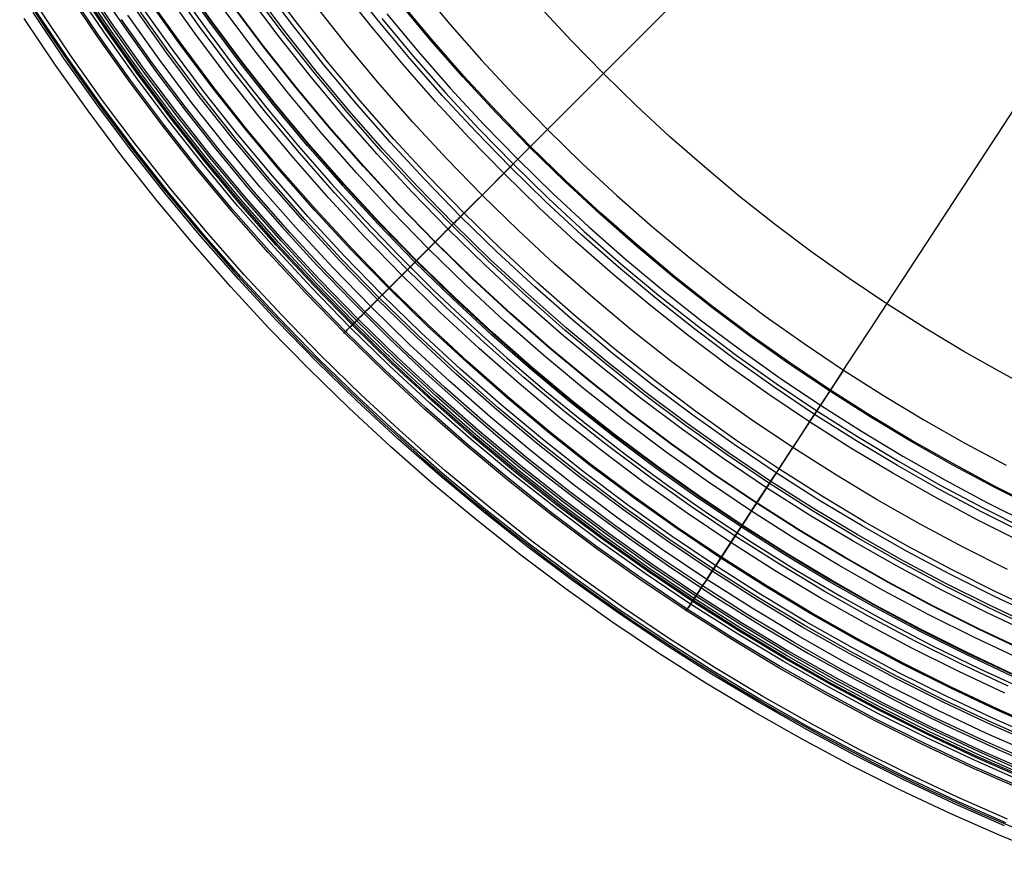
# Model space of a CAD drawing. Header units: millimetres. Extents: x -14 to 488, y -50 to 50.
# Tile 1 of 256: x 64 to 86, y -47 to -27. Entities that reach past the tile are written whole.
import ezdxf

# ---------------------------------------------------------------- set-up
doc = ezdxf.new("R2010")
doc.units = ezdxf.units.MM
doc.header["$MEASUREMENT"] = 0
doc.layers.add('Default', color=7, linetype='Continuous')

msp = doc.modelspace()

# ---------------------------------------------------------------- linework, layer by layer
at = {"layer": 'Default'}
for points in [[(86.893, -44.657), (85.782, -44.168), (84.679, -43.65), (83.585, -43.101), (82.5, -42.523), (81.427, -41.915), (80.366, -41.278), (79.319, -40.613), (78.286, -39.918), (77.269, -39.196), (76.269, -38.447), (75.287, -37.67), (74.324, -36.868), (73.382, -36.04), (72.46, -35.187), (71.56, -34.31), (70.684, -33.411), (69.831, -32.489), (69.003, -31.546), (68.2, -30.583), (67.424, -29.601), (66.674, -28.601), (65.952, -27.584), (65.258, -26.552)], [(86.911, -44.614), (85.801, -44.126), (84.699, -43.608), (83.606, -43.061), (82.522, -42.483), (81.45, -41.876), (80.39, -41.239), (79.344, -40.574), (78.312, -39.881), (77.296, -39.159), (76.297, -38.41), (75.316, -37.635), (74.354, -36.833), (73.412, -36.005), (72.492, -35.154), (71.593, -34.278), (70.717, -33.379), (69.865, -32.458), (69.038, -31.516), (68.236, -30.554), (67.46, -29.573), (66.711, -28.574), (65.99, -27.558), (65.296, -26.527)], [(86.564, -42.448), (85.504, -41.95), (84.453, -41.423), (83.41, -40.867), (82.379, -40.283), (81.359, -39.671), (80.353, -39.031), (79.36, -38.364), (78.383, -37.67), (77.422, -36.949), (76.478, -36.203), (75.553, -35.432), (74.647, -34.636), (73.761, -33.817), (72.896, -32.974), (72.054, -32.11), (71.234, -31.224), (70.439, -30.318), (69.667, -29.392), (68.921, -28.449), (68.201, -27.488), (67.507, -26.51)], [(86.579, -42.415), (85.52, -41.917), (84.469, -41.391), (83.428, -40.835), (82.397, -40.252), (81.378, -39.64), (80.373, -39.001), (79.381, -38.334), (78.404, -37.641), (77.444, -36.921), (76.501, -36.175), (75.576, -35.404), (74.671, -34.609), (73.786, -33.79), (72.922, -32.949), (72.08, -32.085), (71.261, -31.2), (70.466, -30.294), (69.695, -29.37), (68.95, -28.427), (68.23, -27.466), (67.536, -26.49)], [(86.585, -42.402), (85.526, -41.904), (84.476, -41.378), (83.435, -40.823), (82.405, -40.239), (81.386, -39.628), (80.381, -38.989), (79.389, -38.322), (78.413, -37.629), (77.453, -36.909), (76.51, -36.164), (75.586, -35.393), (74.681, -34.598), (73.796, -33.78), (72.932, -32.938), (72.091, -32.075), (71.272, -31.19), (70.477, -30.285), (69.707, -29.36), (68.961, -28.418), (68.242, -27.458), (67.548, -26.481)], [(87.221, -41.005), (86.197, -40.524), (85.181, -40.015), (84.174, -39.478), (83.178, -38.914), (82.193, -38.323), (81.22, -37.704), (80.261, -37.06), (79.317, -36.389), (78.389, -35.693), (77.477, -34.973), (76.583, -34.228), (75.708, -33.459), (74.852, -32.667), (74.017, -31.853), (73.203, -31.018), (72.412, -30.162), (71.643, -29.287), (70.898, -28.393), (70.177, -27.482), (69.481, -26.553)], [(86.848, -39.182), (85.866, -38.69), (84.892, -38.171), (83.929, -37.626), (82.977, -37.054), (82.036, -36.456), (81.109, -35.833), (80.196, -35.185), (79.299, -34.512), (78.417, -33.815), (77.553, -33.094), (76.707, -32.351), (75.879, -31.586), (75.072, -30.799), (74.285, -29.991), (73.52, -29.164), (72.776, -28.318), (72.056, -27.453), (71.359, -26.572)], [(63.854, -26.72), (64.476, -27.674), (65.12, -28.613), (65.785, -29.538), (66.471, -30.447), (67.177, -31.34), (67.949, -32.269), (68.742, -33.179), (69.558, -34.069), (70.394, -34.94), (71.252, -35.79), (72.13, -36.618), (73.027, -37.426), (73.944, -38.211), (74.912, -38.999), (75.899, -39.763), (76.905, -40.501), (77.928, -41.214), (78.987, -41.912), (80.062, -42.583), (81.154, -43.226), (82.263, -43.841), (83.398, -44.434), (84.549, -44.997), (85.714, -45.531), (86.892, -46.034)], [(86.738, -45.021), (85.618, -44.529), (84.506, -44.006), (83.403, -43.453), (82.31, -42.87), (81.228, -42.257), (80.158, -41.615), (79.102, -40.944), (78.061, -40.244), (77.036, -39.516), (76.028, -38.76), (75.038, -37.978), (74.067, -37.168), (73.117, -36.334), (72.187, -35.474), (71.28, -34.59), (70.397, -33.683), (69.537, -32.754), (68.702, -31.804), (67.893, -30.833), (67.11, -29.843), (66.355, -28.835), (65.626, -27.809), (64.927, -26.768)], [(86.754, -44.984), (85.635, -44.492), (84.524, -43.97), (83.421, -43.417), (82.329, -42.835), (81.248, -42.223), (80.179, -41.581), (79.124, -40.911), (78.084, -40.211), (77.059, -39.484), (76.052, -38.729), (75.063, -37.946), (74.093, -37.138), (73.143, -36.304), (72.215, -35.445), (71.309, -34.562), (70.426, -33.656), (69.567, -32.727), (68.733, -31.778), (67.924, -30.808), (67.142, -29.818), (66.387, -28.811), (65.659, -27.787), (64.96, -26.746)], [(86.808, -44.855), (85.693, -44.365), (84.585, -43.844), (83.486, -43.293), (82.396, -42.712), (81.319, -42.102), (80.253, -41.462), (79.201, -40.793), (78.164, -40.096), (77.142, -39.37), (76.138, -38.617), (75.151, -37.838), (74.184, -37.031), (73.237, -36.2), (72.311, -35.343), (71.408, -34.463), (70.527, -33.559), (69.671, -32.633), (68.839, -31.686), (68.033, -30.719), (67.253, -29.733), (66.5, -28.728), (65.775, -27.707), (65.077, -26.67)], [(86.836, -44.79), (85.722, -44.3), (84.616, -43.78), (83.518, -43.23), (82.431, -42.65), (81.354, -42.04), (80.29, -41.402), (79.24, -40.734), (78.204, -40.037), (77.184, -39.313), (76.181, -38.561), (75.196, -37.783), (74.23, -36.978), (73.285, -36.147), (72.36, -35.292), (71.458, -34.413), (70.579, -33.51), (69.724, -32.586), (68.893, -31.64), (68.088, -30.675), (67.309, -29.69), (66.557, -28.687), (65.833, -27.667), (65.137, -26.631)], [(86.849, -44.76), (85.735, -44.271), (84.63, -43.751), (83.533, -43.201), (82.446, -42.622), (81.37, -42.013), (80.307, -41.374), (79.257, -40.707), (78.222, -40.011), (77.203, -39.287), (76.201, -38.536), (75.216, -37.758), (74.251, -36.953), (73.306, -36.123), (72.382, -35.268), (71.481, -34.39), (70.602, -33.488), (69.747, -32.564), (68.917, -31.619), (68.113, -30.654), (67.335, -29.67), (66.583, -28.668), (65.859, -27.648), (65.164, -26.613)], [(86.867, -44.718), (85.755, -44.229), (84.65, -43.709), (83.554, -43.16), (82.468, -42.581), (81.394, -41.973), (80.331, -41.335), (79.283, -40.668), (78.248, -39.973), (77.23, -39.25), (76.229, -38.499), (75.245, -37.722), (74.281, -36.918), (73.337, -36.089), (72.414, -35.235), (71.513, -34.357), (70.636, -33.456), (69.782, -32.533), (68.953, -31.589), (68.149, -30.625), (67.371, -29.642), (66.621, -28.64), (65.898, -27.622), (65.202, -26.588)], [(86.389, -42.834), (85.319, -42.332), (84.258, -41.8), (83.206, -41.239), (82.165, -40.65), (81.136, -40.032), (80.121, -39.386), (79.119, -38.713), (78.133, -38.013), (77.163, -37.286), (76.211, -36.533), (75.277, -35.754), (74.363, -34.951), (73.469, -34.124), (72.597, -33.274), (71.746, -32.402), (70.919, -31.508), (70.116, -30.594), (69.338, -29.66), (68.585, -28.707), (67.858, -27.738), (67.158, -26.751)], [(86.389, -42.834), (85.319, -42.332), (84.258, -41.8), (83.206, -41.239), (82.165, -40.65), (81.136, -40.032), (80.121, -39.386), (79.119, -38.713), (78.133, -38.013), (77.163, -37.286), (76.211, -36.533), (75.277, -35.754), (74.363, -34.951), (73.469, -34.124), (72.597, -33.274), (71.746, -32.402), (70.919, -31.508), (70.116, -30.594), (69.338, -29.66), (68.585, -28.707), (67.858, -27.738), (67.158, -26.751)], [(86.462, -42.673), (85.396, -42.172), (84.339, -41.642), (83.292, -41.083), (82.255, -40.496), (81.23, -39.881), (80.218, -39.238), (79.22, -38.567), (78.238, -37.869), (77.271, -37.145), (76.323, -36.395), (75.392, -35.619), (74.482, -34.819), (73.591, -33.996), (72.722, -33.149), (71.875, -32.28), (71.051, -31.389), (70.251, -30.478), (69.476, -29.548), (68.726, -28.599), (68.001, -27.633), (67.304, -26.651)], [(87.057, -41.366), (86.024, -40.88), (84.999, -40.366), (83.983, -39.825), (82.978, -39.256), (81.985, -38.659), (81.004, -38.036), (80.036, -37.385), (79.084, -36.709), (78.148, -36.007), (77.228, -35.28), (76.326, -34.528), (75.443, -33.753), (74.58, -32.954), (73.737, -32.133), (72.916, -31.291), (72.118, -30.427), (71.342, -29.545), (70.591, -28.643), (69.864, -27.723), (69.161, -26.786)], [(87.08, -41.314), (86.049, -40.829), (85.025, -40.316), (84.011, -39.775), (83.007, -39.207), (82.014, -38.611), (81.035, -37.988), (80.069, -37.339), (79.118, -36.663), (78.182, -35.962), (77.264, -35.236), (76.363, -34.485), (75.481, -33.711), (74.619, -32.913), (73.778, -32.093), (72.958, -31.251), (72.16, -30.389), (71.386, -29.508), (70.635, -28.607), (69.909, -27.688), (69.207, -26.753)], [(87.176, -41.104), (86.149, -40.622), (85.131, -40.111), (84.121, -39.573), (83.123, -39.008), (82.135, -38.415), (81.161, -37.795), (80.2, -37.149), (79.253, -36.477), (78.323, -35.78), (77.409, -35.057), (76.513, -34.31), (75.635, -33.54), (74.778, -32.746), (73.94, -31.93), (73.125, -31.093), (72.331, -30.235), (71.56, -29.358), (70.813, -28.462), (70.091, -27.548), (69.393, -26.617)], [(86.758, -39.368), (85.771, -38.873), (84.793, -38.352), (83.825, -37.804), (82.868, -37.229), (81.923, -36.629), (80.992, -36.003), (80.075, -35.351), (79.173, -34.675), (78.287, -33.975), (77.419, -33.251), (76.569, -32.504), (75.737, -31.735), (74.926, -30.945), (74.135, -30.133), (73.366, -29.302), (72.62, -28.452), (71.896, -27.583), (71.195, -26.698)], [(72.994, -26.692), (73.694, -27.532), (74.417, -28.355), (75.161, -29.159), (75.926, -29.945), (76.711, -30.71), (77.516, -31.454), (78.338, -32.177), (79.179, -32.877), (80.036, -33.555), (80.909, -34.209), (81.796, -34.839), (82.697, -35.445), (83.611, -36.026), (84.537, -36.582), (85.474, -37.112), (86.42, -37.617)], [(65.723, -26.84), (66.347, -27.751), (66.992, -28.648), (67.658, -29.53), (68.343, -30.396), (69.091, -31.297), (69.861, -32.179), (70.651, -33.043), (71.463, -33.887), (72.295, -34.711), (73.146, -35.515), (74.017, -36.298), (74.906, -37.06), (75.844, -37.824), (76.802, -38.565), (77.777, -39.281), (78.77, -39.973), (79.796, -40.649), (80.84, -41.3), (81.899, -41.924), (82.974, -42.52), (84.075, -43.095), (85.191, -43.642), (86.321, -44.159), (87.463, -44.648)], [(65.723, -26.84), (66.347, -27.751), (66.992, -28.648), (67.658, -29.53), (68.343, -30.396), (69.091, -31.297), (69.861, -32.179), (70.651, -33.043), (71.463, -33.887), (72.295, -34.711), (73.146, -35.515), (74.017, -36.298), (74.906, -37.06), (75.844, -37.824), (76.802, -38.565), (77.777, -39.281), (78.77, -39.973), (79.796, -40.649), (80.84, -41.3), (81.899, -41.924), (82.974, -42.52), (84.075, -43.095), (85.191, -43.642), (86.321, -44.159), (87.463, -44.648)], [(87.3, -43.699), (86.213, -43.221), (85.134, -42.713), (84.063, -42.177), (83.002, -41.611), (81.951, -41.016), (80.913, -40.393), (79.888, -39.742), (78.878, -39.062), (77.883, -38.355), (76.904, -37.622), (75.943, -36.862), (75.001, -36.077), (74.078, -35.266), (73.177, -34.432), (72.296, -33.574), (71.439, -32.694), (70.604, -31.792), (69.794, -30.87), (69.008, -29.927), (68.249, -28.966), (67.515, -27.988), (66.808, -26.993)], [(87.31, -43.674), (86.224, -43.196), (85.145, -42.689), (84.075, -42.153), (83.015, -41.587), (81.965, -40.993), (80.928, -40.37), (79.903, -39.719), (78.893, -39.04), (77.899, -38.334), (76.921, -37.601), (75.96, -36.841), (75.019, -36.056), (74.097, -35.246), (73.195, -34.412), (72.315, -33.555), (71.458, -32.675), (70.624, -31.774), (69.814, -30.852), (69.029, -29.91), (68.27, -28.95), (67.537, -27.972), (66.831, -26.977)], [(67.575, -26.889), (68.2, -27.758), (68.844, -28.613), (69.509, -29.452), (70.233, -30.325), (70.979, -31.18), (71.745, -32.017), (72.532, -32.835), (73.338, -33.633), (74.162, -34.412), (75.006, -35.171), (75.868, -35.909), (76.777, -36.65), (77.705, -37.367), (78.65, -38.061), (79.612, -38.731), (80.606, -39.387), (81.617, -40.017), (82.643, -40.622), (83.685, -41.2), (84.752, -41.757), (85.834, -42.286), (86.928, -42.788)], [(87.007, -41.475), (85.971, -40.988), (84.944, -40.473), (83.926, -39.93), (82.918, -39.359), (81.922, -38.761), (80.938, -38.136), (79.968, -37.484), (79.013, -36.806), (78.074, -36.102), (77.152, -35.373), (76.248, -34.619), (75.363, -33.842), (74.497, -33.041), (73.653, -32.218), (72.83, -31.373), (72.029, -30.508), (71.251, -29.622), (70.498, -28.718), (69.768, -27.796), (69.065, -26.857)], [(86.41, -45.793), (85.271, -45.292), (84.14, -44.76), (83.018, -44.197), (81.906, -43.605), (80.805, -42.981), (79.718, -42.328), (78.644, -41.646), (77.585, -40.934), (76.542, -40.193), (75.516, -39.424), (74.509, -38.628), (73.522, -37.805), (72.555, -36.956), (71.61, -36.082), (70.688, -35.183), (69.789, -34.26), (68.914, -33.315), (68.065, -32.349), (67.242, -31.361), (66.446, -30.354), (65.677, -29.329), (64.937, -28.286), (64.225, -27.227)], [(86.445, -45.71), (85.308, -45.21), (84.179, -44.679), (83.059, -44.118), (81.949, -43.526), (80.85, -42.904), (79.765, -42.252), (78.692, -41.571), (77.635, -40.86), (76.595, -40.121), (75.571, -39.354), (74.566, -38.559), (73.58, -37.737), (72.615, -36.89), (71.672, -36.017), (70.751, -35.12), (69.854, -34.199), (68.981, -33.255), (68.133, -32.29), (67.312, -31.305), (66.517, -30.3), (65.75, -29.276), (65.01, -28.235), (64.3, -27.178)], [(87.159, -44.031), (86.063, -43.55), (84.976, -43.038), (83.897, -42.498), (82.828, -41.928), (81.769, -41.328), (80.723, -40.7), (79.691, -40.044), (78.672, -39.359), (77.67, -38.647), (76.684, -37.908), (75.716, -37.143), (74.766, -36.351), (73.837, -35.535), (72.928, -34.694), (72.041, -33.83), (71.177, -32.943), (70.336, -32.034), (69.519, -31.104), (68.728, -30.155), (67.962, -29.187), (67.223, -28.201), (66.511, -27.198)], [(87.18, -43.98), (86.087, -43.499), (85, -42.988), (83.922, -42.448), (82.855, -41.879), (81.798, -41.28), (80.753, -40.653), (79.721, -39.997), (78.704, -39.313), (77.703, -38.602), (76.718, -37.864), (75.751, -37.099), (74.802, -36.309), (73.874, -35.493), (72.966, -34.654), (72.08, -33.79), (71.217, -32.904), (70.377, -31.997), (69.562, -31.068), (68.771, -30.12), (68.007, -29.153), (67.268, -28.168), (66.557, -27.166)], [(87.218, -43.892), (86.126, -43.412), (85.042, -42.902), (83.966, -42.363), (82.901, -41.795), (81.846, -41.198), (80.803, -40.572), (79.774, -39.917), (78.759, -39.235), (77.759, -38.525), (76.776, -37.788), (75.811, -37.025), (74.865, -36.236), (73.938, -35.422), (73.032, -34.584), (72.148, -33.723), (71.286, -32.839), (70.448, -31.933), (69.634, -31.006), (68.845, -30.06), (68.082, -29.094), (67.346, -28.112), (66.636, -27.112)], [(86.743, -42.055), (85.693, -41.561), (84.651, -41.039), (83.619, -40.488), (82.597, -39.91), (81.587, -39.303), (80.59, -38.669), (79.606, -38.008), (78.638, -37.321), (77.686, -36.607), (76.751, -35.867), (75.834, -35.103), (74.936, -34.315), (74.059, -33.503), (73.202, -32.668), (72.368, -31.812), (71.556, -30.934), (70.767, -30.037), (70.003, -29.12), (69.264, -28.185), (68.55, -27.233)], [(86.832, -41.86), (85.787, -41.368), (84.75, -40.848), (83.722, -40.3), (82.705, -39.724), (81.699, -39.121), (80.707, -38.49), (79.728, -37.832), (78.764, -37.147), (77.817, -36.437), (76.886, -35.701), (75.973, -34.94), (75.08, -34.156), (74.206, -33.348), (73.354, -32.517), (72.523, -31.664), (71.715, -30.791), (70.93, -29.897), (70.169, -28.985), (69.434, -28.054), (68.723, -27.106)], [(86.836, -41.85), (85.791, -41.359), (84.754, -40.839), (83.727, -40.291), (82.71, -39.716), (81.705, -39.112), (80.712, -38.481), (79.734, -37.823), (78.77, -37.139), (77.823, -36.429), (76.892, -35.693), (75.98, -34.933), (75.087, -34.148), (74.213, -33.34), (73.361, -32.51), (72.53, -31.657), (71.722, -30.784), (70.938, -29.891), (70.177, -28.978), (69.442, -28.048), (68.731, -27.1)], [(86.451, -40), (85.448, -39.498), (84.454, -38.968), (83.471, -38.411), (82.499, -37.827), (81.539, -37.217), (80.592, -36.581), (79.661, -35.919), (78.744, -35.232), (77.844, -34.521), (76.962, -33.785), (76.098, -33.026), (75.253, -32.245), (74.429, -31.442), (73.626, -30.617), (72.844, -29.773), (72.085, -28.909), (71.35, -28.026), (70.638, -27.126)], [(87.124, -38.614), (86.156, -38.129), (85.197, -37.617), (84.247, -37.08), (83.309, -36.516), (82.382, -35.927), (81.469, -35.313), (80.569, -34.674), (79.684, -34.011), (78.816, -33.324), (77.964, -32.614), (77.13, -31.882), (76.315, -31.127), (75.519, -30.352), (74.743, -29.556), (73.989, -28.741), (73.256, -27.907), (72.546, -27.055)], [(87.137, -38.587), (86.17, -38.102), (85.211, -37.591), (84.262, -37.054), (83.324, -36.491), (82.399, -35.902), (81.486, -35.288), (80.587, -34.65), (79.703, -33.987), (78.835, -33.301), (77.983, -32.591), (77.15, -31.859), (76.335, -31.106), (75.54, -30.331), (74.765, -29.535), (74.011, -28.721), (73.279, -27.887), (72.57, -27.036)], [(87.252, -36.008), (86.346, -35.525), (85.45, -35.017), (84.564, -34.485), (83.689, -33.929), (82.826, -33.349), (81.976, -32.746), (81.141, -32.119), (80.32, -31.471), (79.516, -30.8), (78.728, -30.108), (77.958, -29.396), (77.207, -28.664), (76.475, -27.912), (75.762, -27.142)], [(87.252, -36.008), (86.346, -35.525), (85.45, -35.017), (84.564, -34.485), (83.689, -33.929), (82.826, -33.349), (81.976, -32.746), (81.141, -32.119), (80.32, -31.471), (79.516, -30.8), (78.728, -30.108), (77.958, -29.396), (77.207, -28.664), (76.475, -27.912), (75.762, -27.142)], [(87.437, -46.561), (86.284, -46.088), (85.138, -45.584), (84, -45.049), (82.87, -44.483), (81.751, -43.886), (80.644, -43.259), (79.549, -42.602), (78.468, -41.915), (77.402, -41.198), (76.352, -40.453), (75.32, -39.679), (74.307, -38.878), (73.313, -38.049), (72.34, -37.195), (71.389, -36.315), (70.46, -35.41), (69.556, -34.482), (68.676, -33.53), (67.821, -32.557), (66.993, -31.564), (66.191, -30.55), (65.418, -29.518), (64.672, -28.469), (63.956, -27.403)], [(86.38, -45.864), (85.239, -45.362), (84.106, -44.829), (82.982, -44.266), (81.869, -43.672), (80.767, -43.048), (79.677, -42.394), (78.601, -41.71), (77.541, -40.997), (76.496, -40.256), (75.469, -39.486), (74.461, -38.688), (73.472, -37.864), (72.504, -37.014), (71.557, -36.138), (70.633, -35.237), (69.733, -34.314), (68.857, -33.367), (68.007, -32.399), (67.182, -31.41), (66.385, -30.401), (65.615, -29.374), (64.873, -28.33), (64.16, -27.269)], [(87.001, -44.401), (85.897, -43.916), (84.8, -43.4), (83.712, -42.855), (82.634, -42.28), (81.567, -41.676), (80.512, -41.042), (79.471, -40.38), (78.444, -39.69), (77.433, -38.972), (76.439, -38.227), (75.462, -37.455), (74.505, -36.657), (73.567, -35.833), (72.651, -34.986), (71.757, -34.114), (70.885, -33.22), (70.037, -32.303), (69.214, -31.366), (68.416, -30.408), (67.644, -29.432), (66.898, -28.438), (66.18, -27.427)], [(87.071, -44.237), (85.971, -43.753), (84.878, -43.239), (83.794, -42.696), (82.72, -42.123), (81.657, -41.521), (80.606, -40.89), (79.569, -40.231), (78.546, -39.543), (77.538, -38.828), (76.548, -38.085), (75.575, -37.316), (74.621, -36.521), (73.687, -35.701), (72.774, -34.856), (71.883, -33.988), (71.015, -33.096), (70.17, -32.183), (69.35, -31.25), (68.555, -30.296), (67.785, -29.323), (67.043, -28.332), (66.327, -27.325)], [(72.138, -27.402), (72.856, -28.263), (73.596, -29.105), (74.357, -29.928), (75.14, -30.731), (75.942, -31.513), (76.765, -32.275), (77.607, -33.015), (78.468, -33.733), (79.348, -34.428), (80.244, -35.101), (81.158, -35.75), (82.089, -36.376), (83.015, -36.965), (83.956, -37.53), (84.911, -38.072), (85.879, -38.589), (86.86, -39.082)], [(72.248, -27.297), (72.965, -28.156), (73.704, -28.998), (74.465, -29.82), (75.247, -30.623), (76.05, -31.406), (76.873, -32.167), (77.714, -32.906), (78.574, -33.622), (79.45, -34.315), (80.343, -34.984), (81.25, -35.629), (82.172, -36.249), (83.107, -36.843), (84.054, -37.411), (85.012, -37.954), (85.979, -38.47), (86.956, -38.959)]]:
    msp.add_lwpolyline(points, dxfattribs=at)
at = {"layer": 'Default', "extrusion": (-0.629405, 0.777078, 0)}
for points in [[(-35.476, 25.334), (-35.476, 25.301), (-35.475, 25.267), (-35.473, 25.234), (-35.47, 25.2), (-35.467, 25.165), (-35.463, 25.131), (-35.457, 25.096), (-35.451, 25.061), (-35.444, 25.027), (-35.437, 24.992), (-35.428, 24.957), (-35.418, 24.922), (-35.408, 24.887), (-35.397, 24.852), (-35.384, 24.817), (-35.371, 24.782), (-35.357, 24.748), (-35.342, 24.713), (-35.326, 24.679), (-35.309, 24.645), (-35.291, 24.612), (-35.272, 24.579), (-35.252, 24.546), (-35.232, 24.514), (-35.21, 24.482), (-35.188, 24.45), (-35.165, 24.419), (-35.141, 24.389), (-35.116, 24.359), (-35.091, 24.33), (-35.064, 24.301), (-35.037, 24.274), (-35.009, 24.247), (-34.981, 24.22), (-34.952, 24.195), (-34.922, 24.17), (-34.891, 24.146), (-34.861, 24.123), (-34.829, 24.1), (-34.797, 24.079), (-34.765, 24.058), (-34.732, 24.039), (-34.699, 24.02), (-34.665, 24.002), (-34.631, 23.985), (-34.597, 23.969), (-34.563, 23.954), (-34.529, 23.94), (-34.494, 23.926), (-34.459, 23.914), (-34.424, 23.903), (-34.389, 23.892), (-34.354, 23.883), (-34.319, 23.874), (-34.284, 23.866), (-34.249, 23.859), (-34.215, 23.853), (-34.18, 23.848), (-34.145, 23.844), (-34.111, 23.84), (-34.077, 23.838), (-34.043, 23.836), (-34.01, 23.835), (-33.976, 23.834), (-33.943, 23.835), (-33.91, 23.836), (-33.876, 23.838), (-33.842, 23.84), (-33.807, 23.844), (-33.773, 23.848), (-33.738, 23.853), (-33.703, 23.859), (-33.669, 23.866), (-33.634, 23.874), (-33.599, 23.883), (-33.564, 23.892), (-33.529, 23.903), (-33.494, 23.914), (-33.459, 23.926), (-33.424, 23.94), (-33.39, 23.954), (-33.355, 23.969), (-33.321, 23.985), (-33.287, 24.002), (-33.254, 24.02), (-33.221, 24.039), (-33.188, 24.058), (-33.156, 24.079), (-33.124, 24.1), (-33.092, 24.123), (-33.061, 24.146), (-33.031, 24.17), (-33.001, 24.195), (-32.972, 24.22), (-32.944, 24.247), (-32.916, 24.274), (-32.889, 24.301), (-32.862, 24.33), (-32.837, 24.359), (-32.812, 24.389), (-32.788, 24.419), (-32.765, 24.45), (-32.742, 24.482), (-32.721, 24.514), (-32.7, 24.546), (-32.681, 24.579), (-32.662, 24.612), (-32.644, 24.645), (-32.627, 24.679), (-32.611, 24.713), (-32.596, 24.748), (-32.582, 24.782), (-32.568, 24.817), (-32.556, 24.852), (-32.545, 24.887), (-32.534, 24.922), (-32.525, 24.957), (-32.516, 24.992), (-32.508, 25.027), (-32.501, 25.061), (-32.495, 25.096), (-32.49, 25.131), (-32.486, 25.165), (-32.482, 25.2), (-32.48, 25.234), (-32.478, 25.267), (-32.477, 25.301), (-32.476, 25.334)], [(-32.476, 25.334), (-32.477, 25.368), (-32.478, 25.401), (-32.48, 25.435), (-32.482, 25.469), (-32.486, 25.503), (-32.49, 25.538), (-32.495, 25.573), (-32.501, 25.607), (-32.508, 25.642), (-32.516, 25.677), (-32.525, 25.712), (-32.534, 25.747), (-32.545, 25.782), (-32.556, 25.817), (-32.568, 25.852), (-32.582, 25.886), (-32.596, 25.921), (-32.611, 25.955), (-32.627, 25.989), (-32.644, 26.023), (-32.662, 26.057), (-32.681, 26.09), (-32.7, 26.123), (-32.721, 26.155), (-32.742, 26.187), (-32.765, 26.219), (-32.788, 26.249), (-32.812, 26.28), (-32.837, 26.31), (-32.862, 26.339), (-32.889, 26.367), (-32.916, 26.395), (-32.944, 26.422), (-32.972, 26.448), (-33.001, 26.474), (-33.031, 26.499), (-33.061, 26.523), (-33.092, 26.546), (-33.124, 26.568), (-33.156, 26.59), (-33.188, 26.61), (-33.221, 26.63), (-33.254, 26.649), (-33.287, 26.667), (-33.321, 26.684), (-33.355, 26.7), (-33.39, 26.715), (-33.424, 26.729), (-33.459, 26.742), (-33.494, 26.755), (-33.529, 26.766), (-33.564, 26.776), (-33.599, 26.786), (-33.634, 26.795), (-33.669, 26.802), (-33.703, 26.809), (-33.738, 26.815), (-33.773, 26.82), (-33.807, 26.825), (-33.842, 26.828), (-33.876, 26.831), (-33.91, 26.833), (-33.943, 26.834), (-33.976, 26.834), (-34.01, 26.834), (-34.043, 26.833), (-34.077, 26.831), (-34.111, 26.828), (-34.145, 26.825), (-34.18, 26.82), (-34.215, 26.815), (-34.249, 26.809), (-34.284, 26.802), (-34.319, 26.795), (-34.354, 26.786), (-34.389, 26.776), (-34.424, 26.766), (-34.459, 26.755), (-34.494, 26.742), (-34.529, 26.729), (-34.563, 26.715), (-34.597, 26.7), (-34.631, 26.684), (-34.665, 26.667), (-34.699, 26.649), (-34.732, 26.63), (-34.765, 26.61), (-34.797, 26.59), (-34.829, 26.568), (-34.861, 26.546), (-34.891, 26.523), (-34.922, 26.499), (-34.952, 26.474), (-34.981, 26.448), (-35.009, 26.422), (-35.037, 26.395), (-35.064, 26.367), (-35.091, 26.339), (-35.116, 26.31), (-35.141, 26.28), (-35.165, 26.249), (-35.188, 26.219), (-35.21, 26.187), (-35.232, 26.155), (-35.252, 26.123), (-35.272, 26.09), (-35.291, 26.057), (-35.309, 26.023), (-35.326, 25.989), (-35.342, 25.955), (-35.357, 25.921), (-35.371, 25.886), (-35.384, 25.852), (-35.397, 25.817), (-35.408, 25.782), (-35.418, 25.747), (-35.428, 25.712), (-35.437, 25.677), (-35.444, 25.642), (-35.451, 25.607), (-35.457, 25.573), (-35.463, 25.538), (-35.467, 25.503), (-35.47, 25.469), (-35.473, 25.435), (-35.475, 25.401), (-35.476, 25.368), (-35.476, 25.334)]]:
    msp.add_lwpolyline(points, dxfattribs=at)
at = {"layer": 'Default', "extrusion": (0.153219, 0.234359, 0.96)}
msp.add_lwpolyline([(-76.447, 5.853), (-76.447, 6.715)], dxfattribs=at)
at = {"layer": 'Default', "extrusion": (-0.707107, 0.707107, 0)}
msp.add_lwpolyline([(-31.306, 77.808), (-31.307, 77.812), (-31.309, 77.816), (-31.31, 77.821), (-31.312, 77.825), (-31.313, 77.829), (-31.315, 77.833), (-31.317, 77.838), (-31.319, 77.842), (-31.321, 77.846), (-31.324, 77.85), (-31.326, 77.854), (-31.329, 77.859), (-31.331, 77.863), (-31.334, 77.867), (-31.337, 77.871), (-31.34, 77.875), (-31.343, 77.879), (-31.346, 77.882), (-31.35, 77.886), (-31.353, 77.89), (-31.357, 77.893), (-31.36, 77.897), (-31.364, 77.901), (-31.368, 77.904), (-31.372, 77.907), (-31.376, 77.91), (-31.38, 77.913), (-31.384, 77.916), (-31.388, 77.919), (-31.393, 77.922), (-31.397, 77.925), (-31.402, 77.927), (-31.406, 77.93), (-31.411, 77.932), (-31.416, 77.934), (-31.42, 77.936), (-31.425, 77.938), (-31.43, 77.94), (-31.435, 77.942), (-31.44, 77.943), (-31.445, 77.945), (-31.449, 77.946), (-31.454, 77.947), (-31.459, 77.948), (-31.464, 77.949), (-31.469, 77.95), (-31.474, 77.951), (-31.479, 77.951), (-31.484, 77.952), (-31.489, 77.952), (-31.494, 77.952), (-31.499, 77.952), (-31.504, 77.952), (-31.508, 77.952), (-31.513, 77.951), (-31.518, 77.951), (-31.523, 77.95), (-31.527, 77.95), (-31.532, 77.949), (-31.536, 77.948), (-31.541, 77.947), (-31.545, 77.946), (-31.55, 77.945), (-31.554, 77.944)], dxfattribs=at)
at = {"layer": 'Default', "extrusion": (0.103067, 0.260341, 0.96)}
msp.add_lwpolyline([(-87.625, 22.244), (-87.625, 23.134)], dxfattribs=at)
at = {"layer": 'Default', "extrusion": (0.767394, -0.641175, 0)}
for points in [[(21.088, 25.334), (21.088, 25.301), (21.087, 25.267), (21.085, 25.234), (21.082, 25.2), (21.079, 25.165), (21.074, 25.131), (21.069, 25.096), (21.063, 25.061), (21.056, 25.027), (21.049, 24.992), (21.04, 24.957), (21.03, 24.922), (21.02, 24.887), (21.008, 24.852), (20.996, 24.817), (20.983, 24.782), (20.969, 24.748), (20.954, 24.713), (20.938, 24.679), (20.921, 24.645), (20.903, 24.612), (20.884, 24.579), (20.864, 24.546), (20.844, 24.514), (20.822, 24.482), (20.8, 24.45), (20.777, 24.419), (20.753, 24.389), (20.728, 24.359), (20.702, 24.33), (20.676, 24.301), (20.649, 24.274), (20.621, 24.247), (20.593, 24.22), (20.563, 24.195), (20.534, 24.17), (20.503, 24.146), (20.472, 24.123), (20.441, 24.1), (20.409, 24.079), (20.377, 24.058), (20.344, 24.039), (20.311, 24.02), (20.277, 24.002), (20.243, 23.985), (20.209, 23.969), (20.175, 23.954), (20.14, 23.94), (20.106, 23.926), (20.071, 23.914), (20.036, 23.903), (20.001, 23.892), (19.966, 23.883), (19.931, 23.874), (19.896, 23.866), (19.861, 23.859), (19.826, 23.853), (19.792, 23.848), (19.757, 23.844), (19.723, 23.84), (19.689, 23.838), (19.655, 23.836), (19.622, 23.835), (19.588, 23.834), (19.555, 23.835), (19.521, 23.836), (19.488, 23.838), (19.453, 23.84), (19.419, 23.844), (19.385, 23.848), (19.35, 23.853), (19.315, 23.859), (19.28, 23.866), (19.245, 23.874), (19.21, 23.883), (19.175, 23.892), (19.141, 23.903), (19.106, 23.914), (19.071, 23.926), (19.036, 23.94), (19.002, 23.954), (18.967, 23.969), (18.933, 23.985), (18.899, 24.002), (18.866, 24.02), (18.833, 24.039), (18.8, 24.058), (18.767, 24.079), (18.735, 24.1), (18.704, 24.123), (18.673, 24.146), (18.643, 24.17), (18.613, 24.195), (18.584, 24.22), (18.555, 24.247), (18.528, 24.274), (18.5, 24.301), (18.474, 24.33), (18.448, 24.359), (18.424, 24.389), (18.4, 24.419), (18.377, 24.45), (18.354, 24.482), (18.333, 24.514), (18.312, 24.546), (18.292, 24.579), (18.274, 24.612), (18.256, 24.645), (18.239, 24.679), (18.223, 24.713), (18.208, 24.748), (18.194, 24.782), (18.18, 24.817), (18.168, 24.852), (18.157, 24.887), (18.146, 24.922), (18.137, 24.957), (18.128, 24.992), (18.12, 25.027), (18.113, 25.061), (18.107, 25.096), (18.102, 25.131), (18.098, 25.165), (18.094, 25.2), (18.092, 25.234), (18.09, 25.267), (18.089, 25.301), (18.088, 25.334)], [(18.088, 25.334), (18.089, 25.368), (18.09, 25.401), (18.092, 25.435), (18.094, 25.469), (18.098, 25.503), (18.102, 25.538), (18.107, 25.573), (18.113, 25.607), (18.12, 25.642), (18.128, 25.677), (18.137, 25.712), (18.146, 25.747), (18.157, 25.782), (18.168, 25.817), (18.18, 25.852), (18.194, 25.886), (18.208, 25.921), (18.223, 25.955), (18.239, 25.989), (18.256, 26.023), (18.274, 26.057), (18.292, 26.09), (18.312, 26.123), (18.333, 26.155), (18.354, 26.187), (18.377, 26.219), (18.4, 26.249), (18.424, 26.28), (18.448, 26.31), (18.474, 26.339), (18.5, 26.367), (18.528, 26.395), (18.555, 26.422), (18.584, 26.448), (18.613, 26.474), (18.643, 26.499), (18.673, 26.523), (18.704, 26.546), (18.735, 26.568), (18.767, 26.59), (18.8, 26.61), (18.833, 26.63), (18.866, 26.649), (18.899, 26.667), (18.933, 26.684), (18.967, 26.7), (19.002, 26.715), (19.036, 26.729), (19.071, 26.742), (19.106, 26.755), (19.141, 26.766), (19.175, 26.776), (19.21, 26.786), (19.245, 26.795), (19.28, 26.802), (19.315, 26.809), (19.35, 26.815), (19.385, 26.82), (19.419, 26.825), (19.453, 26.828), (19.488, 26.831), (19.521, 26.833), (19.555, 26.834), (19.588, 26.834), (19.622, 26.834), (19.655, 26.833), (19.689, 26.831), (19.723, 26.828), (19.757, 26.825), (19.792, 26.82), (19.826, 26.815), (19.861, 26.809), (19.896, 26.802), (19.931, 26.795), (19.966, 26.786), (20.001, 26.776), (20.036, 26.766), (20.071, 26.755), (20.106, 26.742), (20.14, 26.729), (20.175, 26.715), (20.209, 26.7), (20.243, 26.684), (20.277, 26.667), (20.311, 26.649), (20.344, 26.63), (20.377, 26.61), (20.409, 26.59), (20.441, 26.568), (20.472, 26.546), (20.503, 26.523), (20.534, 26.499), (20.563, 26.474), (20.593, 26.448), (20.621, 26.422), (20.649, 26.395), (20.676, 26.367), (20.702, 26.339), (20.728, 26.31), (20.753, 26.28), (20.777, 26.249), (20.8, 26.219), (20.822, 26.187), (20.844, 26.155), (20.864, 26.123), (20.884, 26.09), (20.903, 26.057), (20.921, 26.023), (20.938, 25.989), (20.954, 25.955), (20.969, 25.921), (20.983, 25.886), (20.996, 25.852), (21.008, 25.817), (21.02, 25.782), (21.03, 25.747), (21.04, 25.712), (21.049, 25.677), (21.056, 25.642), (21.063, 25.607), (21.069, 25.573), (21.074, 25.538), (21.079, 25.503), (21.082, 25.469), (21.085, 25.435), (21.087, 25.401), (21.088, 25.368), (21.088, 25.334)]]:
    msp.add_lwpolyline(points, dxfattribs=at)
at = {"layer": 'Default', "extrusion": (0.836996, -0.54721, 0)}
msp.add_lwpolyline([(14.377, 77.808), (14.379, 77.812), (14.38, 77.816), (14.382, 77.821), (14.383, 77.825), (14.385, 77.829), (14.387, 77.833), (14.389, 77.838), (14.391, 77.842), (14.393, 77.846), (14.395, 77.85), (14.398, 77.854), (14.4, 77.859), (14.403, 77.863), (14.406, 77.867), (14.409, 77.871), (14.412, 77.875), (14.415, 77.879), (14.418, 77.882), (14.421, 77.886), (14.425, 77.89), (14.428, 77.893), (14.432, 77.897), (14.436, 77.901), (14.439, 77.904), (14.443, 77.907), (14.447, 77.91), (14.451, 77.913), (14.456, 77.916), (14.46, 77.919), (14.464, 77.922), (14.469, 77.925), (14.473, 77.927), (14.478, 77.93), (14.482, 77.932), (14.487, 77.934), (14.492, 77.936), (14.497, 77.938), (14.501, 77.94), (14.506, 77.942), (14.511, 77.943), (14.516, 77.945), (14.521, 77.946), (14.526, 77.947), (14.531, 77.948), (14.536, 77.949), (14.541, 77.95), (14.546, 77.951), (14.551, 77.951), (14.556, 77.952), (14.561, 77.952), (14.566, 77.952), (14.57, 77.952), (14.575, 77.952), (14.58, 77.952), (14.585, 77.951), (14.59, 77.951), (14.594, 77.95), (14.599, 77.95), (14.603, 77.949), (14.608, 77.948), (14.612, 77.947), (14.617, 77.946), (14.621, 77.945), (14.625, 77.944)], dxfattribs=at)
at = {"layer": 'Default', "extrusion": (0.827706, -0.561162, 0)}
for points in [[(12.617, 25.334), (12.617, 25.301), (12.616, 25.267), (12.614, 25.234), (12.611, 25.2), (12.608, 25.165), (12.603, 25.131), (12.598, 25.096), (12.592, 25.061), (12.585, 25.027), (12.578, 24.992), (12.569, 24.957), (12.559, 24.922), (12.549, 24.887), (12.537, 24.852), (12.525, 24.817), (12.512, 24.782), (12.498, 24.748), (12.483, 24.713), (12.467, 24.679), (12.45, 24.645), (12.432, 24.612), (12.413, 24.579), (12.393, 24.546), (12.373, 24.514), (12.351, 24.482), (12.329, 24.45), (12.306, 24.419), (12.282, 24.389), (12.257, 24.359), (12.231, 24.33), (12.205, 24.301), (12.178, 24.274), (12.15, 24.247), (12.122, 24.22), (12.092, 24.195), (12.063, 24.17), (12.032, 24.146), (12.001, 24.123), (11.97, 24.1), (11.938, 24.079), (11.906, 24.058), (11.873, 24.039), (11.84, 24.02), (11.806, 24.002), (11.772, 23.985), (11.738, 23.969), (11.704, 23.954), (11.669, 23.94), (11.635, 23.926), (11.6, 23.914), (11.565, 23.903), (11.53, 23.892), (11.495, 23.883), (11.46, 23.874), (11.425, 23.866), (11.39, 23.859), (11.355, 23.853), (11.321, 23.848), (11.286, 23.844), (11.252, 23.84), (11.218, 23.838), (11.184, 23.836), (11.151, 23.835), (11.117, 23.834), (11.084, 23.835), (11.05, 23.836), (11.017, 23.838), (10.982, 23.84), (10.948, 23.844), (10.914, 23.848), (10.879, 23.853), (10.844, 23.859), (10.809, 23.866), (10.774, 23.874), (10.74, 23.883), (10.705, 23.892), (10.67, 23.903), (10.635, 23.914), (10.6, 23.926), (10.565, 23.94), (10.531, 23.954), (10.496, 23.969), (10.462, 23.985), (10.428, 24.002), (10.395, 24.02), (10.362, 24.039), (10.329, 24.058), (10.296, 24.079), (10.265, 24.1), (10.233, 24.123), (10.202, 24.146), (10.172, 24.17), (10.142, 24.195), (10.113, 24.22), (10.084, 24.247), (10.057, 24.274), (10.029, 24.301), (10.003, 24.33), (9.978, 24.359), (9.953, 24.389), (9.929, 24.419), (9.906, 24.45), (9.883, 24.482), (9.862, 24.514), (9.841, 24.546), (9.821, 24.579), (9.803, 24.612), (9.785, 24.645), (9.768, 24.679), (9.752, 24.713), (9.737, 24.748), (9.723, 24.782), (9.709, 24.817), (9.697, 24.852), (9.686, 24.887), (9.675, 24.922), (9.666, 24.957), (9.657, 24.992), (9.649, 25.027), (9.642, 25.061), (9.636, 25.096), (9.631, 25.131), (9.627, 25.165), (9.623, 25.2), (9.621, 25.234), (9.619, 25.267), (9.618, 25.301), (9.617, 25.334)], [(9.617, 25.334), (9.618, 25.368), (9.619, 25.401), (9.621, 25.435), (9.623, 25.469), (9.627, 25.503), (9.631, 25.538), (9.636, 25.573), (9.642, 25.607), (9.649, 25.642), (9.657, 25.677), (9.666, 25.712), (9.675, 25.747), (9.686, 25.782), (9.697, 25.817), (9.709, 25.852), (9.723, 25.886), (9.737, 25.921), (9.752, 25.955), (9.768, 25.989), (9.785, 26.023), (9.803, 26.057), (9.821, 26.09), (9.841, 26.123), (9.862, 26.155), (9.883, 26.187), (9.906, 26.219), (9.929, 26.249), (9.953, 26.28), (9.978, 26.31), (10.003, 26.339), (10.029, 26.367), (10.057, 26.395), (10.084, 26.422), (10.113, 26.448), (10.142, 26.474), (10.172, 26.499), (10.202, 26.523), (10.233, 26.546), (10.265, 26.568), (10.296, 26.59), (10.329, 26.61), (10.362, 26.63), (10.395, 26.649), (10.428, 26.667), (10.462, 26.684), (10.496, 26.7), (10.531, 26.715), (10.565, 26.729), (10.6, 26.742), (10.635, 26.755), (10.67, 26.766), (10.705, 26.776), (10.74, 26.786), (10.774, 26.795), (10.809, 26.802), (10.844, 26.809), (10.879, 26.815), (10.914, 26.82), (10.948, 26.825), (10.982, 26.828), (11.017, 26.831), (11.05, 26.833), (11.084, 26.834), (11.117, 26.834), (11.151, 26.834), (11.184, 26.833), (11.218, 26.831), (11.252, 26.828), (11.286, 26.825), (11.321, 26.82), (11.355, 26.815), (11.39, 26.809), (11.425, 26.802), (11.46, 26.795), (11.495, 26.786), (11.53, 26.776), (11.565, 26.766), (11.6, 26.755), (11.635, 26.742), (11.669, 26.729), (11.704, 26.715), (11.738, 26.7), (11.772, 26.684), (11.806, 26.667), (11.84, 26.649), (11.873, 26.63), (11.906, 26.61), (11.938, 26.59), (11.97, 26.568), (12.001, 26.546), (12.032, 26.523), (12.063, 26.499), (12.092, 26.474), (12.122, 26.448), (12.15, 26.422), (12.178, 26.395), (12.205, 26.367), (12.231, 26.339), (12.257, 26.31), (12.282, 26.28), (12.306, 26.249), (12.329, 26.219), (12.351, 26.187), (12.373, 26.155), (12.393, 26.123), (12.413, 26.09), (12.432, 26.057), (12.45, 26.023), (12.467, 25.989), (12.483, 25.955), (12.498, 25.921), (12.512, 25.886), (12.525, 25.852), (12.537, 25.817), (12.549, 25.782), (12.559, 25.747), (12.569, 25.712), (12.578, 25.677), (12.585, 25.642), (12.592, 25.607), (12.598, 25.573), (12.603, 25.538), (12.608, 25.503), (12.611, 25.469), (12.614, 25.435), (12.616, 25.401), (12.617, 25.368), (12.617, 25.334)]]:
    msp.add_lwpolyline(points, dxfattribs=at)
at = {"layer": 'Default', "extrusion": (0.880461, -0.474119, 0)}
for points in [[(3.402, 25.334), (3.402, 25.301), (3.401, 25.267), (3.399, 25.234), (3.396, 25.2), (3.392, 25.165), (3.388, 25.131), (3.383, 25.096), (3.377, 25.061), (3.37, 25.027), (3.362, 24.992), (3.354, 24.957), (3.344, 24.922), (3.334, 24.887), (3.322, 24.852), (3.31, 24.817), (3.297, 24.782), (3.283, 24.748), (3.267, 24.713), (3.251, 24.679), (3.234, 24.645), (3.217, 24.612), (3.198, 24.579), (3.178, 24.546), (3.157, 24.514), (3.136, 24.482), (3.114, 24.45), (3.091, 24.419), (3.067, 24.389), (3.042, 24.359), (3.016, 24.33), (2.99, 24.301), (2.963, 24.274), (2.935, 24.247), (2.906, 24.22), (2.877, 24.195), (2.847, 24.17), (2.817, 24.146), (2.786, 24.123), (2.755, 24.1), (2.723, 24.079), (2.69, 24.058), (2.658, 24.039), (2.624, 24.02), (2.591, 24.002), (2.557, 23.985), (2.523, 23.969), (2.489, 23.954), (2.454, 23.94), (2.419, 23.926), (2.385, 23.914), (2.35, 23.903), (2.315, 23.892), (2.28, 23.883), (2.245, 23.874), (2.21, 23.866), (2.175, 23.859), (2.14, 23.853), (2.106, 23.848), (2.071, 23.844), (2.037, 23.84), (2.003, 23.838), (1.969, 23.836), (1.935, 23.835), (1.902, 23.834), (1.869, 23.835), (1.835, 23.836), (1.801, 23.838), (1.767, 23.84), (1.733, 23.844), (1.698, 23.848), (1.664, 23.853), (1.629, 23.859), (1.594, 23.866), (1.559, 23.874), (1.524, 23.883), (1.489, 23.892), (1.454, 23.903), (1.419, 23.914), (1.385, 23.926), (1.35, 23.94), (1.315, 23.954), (1.281, 23.969), (1.247, 23.985), (1.213, 24.002), (1.18, 24.02), (1.146, 24.039), (1.114, 24.058), (1.081, 24.079), (1.049, 24.1), (1.018, 24.123), (0.987, 24.146), (0.957, 24.17), (0.927, 24.195), (0.898, 24.22), (0.869, 24.247), (0.841, 24.274), (0.814, 24.301), (0.788, 24.33), (0.762, 24.359), (0.737, 24.389), (0.713, 24.419), (0.69, 24.45), (0.668, 24.482), (0.646, 24.514), (0.626, 24.546), (0.606, 24.579), (0.587, 24.612), (0.57, 24.645), (0.553, 24.679), (0.537, 24.713), (0.521, 24.748), (0.507, 24.782), (0.494, 24.817), (0.482, 24.852), (0.47, 24.887), (0.46, 24.922), (0.45, 24.957), (0.442, 24.992), (0.434, 25.027), (0.427, 25.061), (0.421, 25.096), (0.416, 25.131), (0.412, 25.165), (0.408, 25.2), (0.405, 25.234), (0.403, 25.267), (0.402, 25.301), (0.402, 25.334)], [(0.402, 25.334), (0.402, 25.368), (0.403, 25.401), (0.405, 25.435), (0.408, 25.469), (0.412, 25.503), (0.416, 25.538), (0.421, 25.573), (0.427, 25.607), (0.434, 25.642), (0.442, 25.677), (0.45, 25.712), (0.46, 25.747), (0.47, 25.782), (0.482, 25.817), (0.494, 25.852), (0.507, 25.886), (0.521, 25.921), (0.537, 25.955), (0.553, 25.989), (0.57, 26.023), (0.587, 26.057), (0.606, 26.09), (0.626, 26.123), (0.646, 26.155), (0.668, 26.187), (0.69, 26.219), (0.713, 26.249), (0.737, 26.28), (0.762, 26.31), (0.788, 26.339), (0.814, 26.367), (0.841, 26.395), (0.869, 26.422), (0.898, 26.448), (0.927, 26.474), (0.957, 26.499), (0.987, 26.523), (1.018, 26.546), (1.049, 26.568), (1.081, 26.59), (1.114, 26.61), (1.146, 26.63), (1.18, 26.649), (1.213, 26.667), (1.247, 26.684), (1.281, 26.7), (1.315, 26.715), (1.35, 26.729), (1.385, 26.742), (1.419, 26.755), (1.454, 26.766), (1.489, 26.776), (1.524, 26.786), (1.559, 26.795), (1.594, 26.802), (1.629, 26.809), (1.664, 26.815), (1.698, 26.82), (1.733, 26.825), (1.767, 26.828), (1.801, 26.831), (1.835, 26.833), (1.869, 26.834), (1.902, 26.834), (1.935, 26.834), (1.969, 26.833), (2.003, 26.831), (2.037, 26.828), (2.071, 26.825), (2.106, 26.82), (2.14, 26.815), (2.175, 26.809), (2.21, 26.802), (2.245, 26.795), (2.28, 26.786), (2.315, 26.776), (2.35, 26.766), (2.385, 26.755), (2.419, 26.742), (2.454, 26.729), (2.489, 26.715), (2.523, 26.7), (2.557, 26.684), (2.591, 26.667), (2.624, 26.649), (2.658, 26.63), (2.69, 26.61), (2.723, 26.59), (2.755, 26.568), (2.786, 26.546), (2.817, 26.523), (2.847, 26.499), (2.877, 26.474), (2.906, 26.448), (2.935, 26.422), (2.963, 26.395), (2.99, 26.367), (3.016, 26.339), (3.042, 26.31), (3.067, 26.28), (3.091, 26.249), (3.114, 26.219), (3.136, 26.187), (3.157, 26.155), (3.178, 26.123), (3.198, 26.09), (3.217, 26.057), (3.234, 26.023), (3.251, 25.989), (3.267, 25.955), (3.283, 25.921), (3.297, 25.886), (3.31, 25.852), (3.322, 25.817), (3.334, 25.782), (3.344, 25.747), (3.354, 25.712), (3.362, 25.677), (3.37, 25.642), (3.377, 25.607), (3.383, 25.573), (3.388, 25.538), (3.392, 25.503), (3.396, 25.469), (3.399, 25.435), (3.401, 25.401), (3.402, 25.368), (3.402, 25.334)]]:
    msp.add_lwpolyline(points, dxfattribs=at)
at = {"layer": 'Default'}
for points in [[(75.926, -29.945, 77.664), (74.383, -31.487, 69.832), (73.361, -32.51, 63.954), (73, -32.871, 61.594), (72.714, -33.157, 59.535), (72.296, -33.574, 56.064), (71.988, -33.883, 53.106), (71.757, -34.114, 50.456), (71.591, -34.279, 47.938), (71.481, -34.39, 45.377), (71.417, -34.454, 42.659), (71.408, -34.463, 39.922), (71.427, -34.443, 38.608), (71.464, -34.407, 37.365), (71.519, -34.352, 36.219), (71.553, -34.317, 35.691), (71.593, -34.278, 35.197), (71.637, -34.234, 34.74), (71.686, -34.185, 34.317), (71.738, -34.133, 33.926), (71.794, -34.077, 33.566), (71.852, -34.018, 33.235), (71.913, -33.957, 32.93), (71.976, -33.894, 32.65), (72.041, -33.83, 32.392), (72.107, -33.764, 32.154), (72.173, -33.697, 31.935), (72.241, -33.63, 31.731), (72.31, -33.561, 31.54), (72.38, -33.491, 31.36), (72.451, -33.42, 31.187), (72.597, -33.274, 30.857), (73.126, -32.744, 29.72), (73.202, -32.668, 29.544), (73.278, -32.593, 29.36), (73.352, -32.519, 29.168), (73.424, -32.447, 28.967), (73.493, -32.377, 28.758), (73.56, -32.31, 28.539), (73.592, -32.278, 28.426), (73.624, -32.247, 28.31), (73.654, -32.217, 28.191), (73.683, -32.188, 28.07), (73.711, -32.16, 27.946), (73.737, -32.133, 27.819), (73.763, -32.108, 27.689), (73.788, -32.083, 27.556), (73.811, -32.06, 27.419), (73.833, -32.038, 27.278), (73.853, -32.017, 27.134), (73.872, -31.999, 26.987), (73.889, -31.982, 26.837), (73.904, -31.966, 26.683), (73.917, -31.953, 26.527), (73.928, -31.942, 26.368), (73.937, -31.934, 26.205), (73.943, -31.928, 26.04), (73.947, -31.924, 25.872), (73.947, -31.923, 25.702), (73.945, -31.925, 25.528), (73.94, -31.93, 25.353), (73.932, -31.938, 25.175), (73.921, -31.95, 24.994), (73.906, -31.964, 24.811), (73.888, -31.983, 24.627), (73.866, -32.005, 24.44), (73.84, -32.03, 24.251), (73.811, -32.06, 24.061), (73.778, -32.093, 23.869), (73.74, -32.13, 23.676), (73.698, -32.172, 23.481), (73.652, -32.218, 23.285), (73.602, -32.269, 23.088), (73.547, -32.324, 22.891), (73.487, -32.383, 22.692), (73.423, -32.448, 22.493), (73.354, -32.517, 22.293), (73.281, -32.59, 22.095), (73.206, -32.665, 21.9), (73.049, -32.822, 21.518), (72.557, -33.314, 20.374), (72.394, -33.477, 19.976), (72.234, -33.636, 19.561), (72.157, -33.714, 19.345), (72.08, -33.79, 19.123), (72.006, -33.865, 18.895), (71.934, -33.937, 18.659), (71.864, -34.007, 18.416), (71.797, -34.074, 18.163), (71.733, -34.138, 17.902), (71.672, -34.199, 17.63), (71.614, -34.257, 17.348), (71.56, -34.31, 17.055), (71.511, -34.36, 16.75), (71.465, -34.405, 16.433), (71.425, -34.446, 16.102), (71.39, -34.481, 15.757), (71.36, -34.51, 15.399), (71.337, -34.534, 15.025), (71.319, -34.551, 14.635), (71.309, -34.562, 14.229), (71.271, -34.599, 10.965), (71.28, -34.59, 10.041), (71.306, -34.564, 9.192), (71.326, -34.544, 8.793), (71.352, -34.519, 8.411), (71.383, -34.488, 8.043), (71.42, -34.45, 7.691), (71.463, -34.407, 7.352), (71.488, -34.383, 7.187), (71.513, -34.357, 7.026), (71.542, -34.329, 6.863), (71.572, -34.299, 6.703), (71.604, -34.267, 6.545), (71.637, -34.233, 6.388), (71.71, -34.161, 6.082), (71.788, -34.082, 5.784), (71.872, -33.999, 5.496), (71.96, -33.91, 5.218), (72.052, -33.818, 4.951), (72.148, -33.723, 4.695), (72.246, -33.625, 4.45), (72.346, -33.525, 4.219), (72.447, -33.424, 4), (72.547, -33.323, 3.795), (72.647, -33.223, 3.605), (72.745, -33.125, 3.43), (72.841, -33.03, 3.271), (72.887, -32.984, 3.197), (72.932, -32.938, 3.128), (73.027, -32.844, 2.989), (73.119, -32.752, 2.859), (73.21, -32.661, 2.735), (73.299, -32.571, 2.619), (73.388, -32.483, 2.51), (73.476, -32.394, 2.407), (73.564, -32.306, 2.31), (73.653, -32.218, 2.219), (73.742, -32.129, 2.134), (73.832, -32.039, 2.053), (73.877, -31.993, 2.015), (73.923, -31.947, 1.978), (73.97, -31.901, 1.941), (74.065, -31.805, 1.872), (74.114, -31.756, 1.838), (74.164, -31.707, 1.806), (74.215, -31.656, 1.774), (74.32, -31.551, 1.714), (74.429, -31.442, 1.657), (74.544, -31.327, 1.603), (74.665, -31.206, 1.552), (74.792, -31.079, 1.504), (74.926, -30.945, 1.46), (75.068, -30.803, 1.419), (75.217, -30.654, 1.381), (75.374, -30.496, 1.347), (75.54, -30.331, 1.316), (75.715, -30.156, 1.289), (75.898, -29.972, 1.265), (76.294, -29.577, 1.229), (76.729, -29.141, 1.207), (105.871, 0, 1.2)], [(82.697, -35.445, 77.664), (81.504, -37.271, 69.832), (80.712, -38.481, 63.954), (80.433, -38.909, 61.594), (80.212, -39.247, 59.535), (79.888, -39.742, 56.064), (79.649, -40.107, 53.106), (79.471, -40.38, 50.456), (79.343, -40.576, 47.938), (79.257, -40.707, 45.377), (79.208, -40.782, 42.659), (79.201, -40.793, 39.922), (79.216, -40.77, 38.608), (79.244, -40.727, 37.365), (79.287, -40.662, 36.219), (79.313, -40.621, 35.691), (79.344, -40.574, 35.197), (79.378, -40.522, 34.74), (79.416, -40.464, 34.317), (79.456, -40.403, 33.926), (79.499, -40.337, 33.566), (79.545, -40.267, 33.235), (79.592, -40.195, 32.93), (79.641, -40.12, 32.65), (79.691, -40.044, 32.392), (79.742, -39.966, 32.154), (79.793, -39.887, 31.935), (79.846, -39.807, 31.731), (79.899, -39.725, 31.54), (79.953, -39.643, 31.36), (80.008, -39.559, 31.187), (80.121, -39.386, 30.857), (80.531, -38.759, 29.72), (80.59, -38.669, 29.544), (80.648, -38.58, 29.36), (80.705, -38.492, 29.168), (80.761, -38.407, 28.967), (80.815, -38.324, 28.758), (80.867, -38.245, 28.539), (80.891, -38.207, 28.426), (80.916, -38.171, 28.31), (80.939, -38.135, 28.191), (80.961, -38.1, 28.07), (80.983, -38.067, 27.946), (81.004, -38.036, 27.819), (81.023, -38.005, 27.689), (81.042, -37.976, 27.556), (81.06, -37.949, 27.419), (81.077, -37.923, 27.278), (81.093, -37.899, 27.134), (81.108, -37.876, 26.987), (81.121, -37.856, 26.837), (81.133, -37.838, 26.683), (81.143, -37.823, 26.527), (81.151, -37.81, 26.368), (81.158, -37.8, 26.205), (81.163, -37.792, 26.04), (81.165, -37.788, 25.872), (81.166, -37.787, 25.702), (81.165, -37.79, 25.528), (81.161, -37.795, 25.353), (81.154, -37.805, 25.175), (81.146, -37.819, 24.994), (81.134, -37.836, 24.811), (81.12, -37.858, 24.627), (81.103, -37.883, 24.44), (81.083, -37.914, 24.251), (81.061, -37.949, 24.061), (81.035, -37.988, 23.869), (81.006, -38.033, 23.676), (80.973, -38.082, 23.481), (80.938, -38.136, 23.285), (80.899, -38.196, 23.088), (80.856, -38.261, 22.891), (80.81, -38.332, 22.692), (80.76, -38.408, 22.493), (80.707, -38.49, 22.293), (80.65, -38.576, 22.095), (80.592, -38.665, 21.9), (80.471, -38.851, 21.518), (80.09, -39.433, 20.374), (79.964, -39.626, 19.976), (79.84, -39.815, 19.561), (79.78, -39.907, 19.345), (79.721, -39.997, 19.123), (79.664, -40.085, 18.895), (79.608, -40.171, 18.659), (79.554, -40.253, 18.416), (79.502, -40.333, 18.163), (79.452, -40.409, 17.902), (79.405, -40.481, 17.63), (79.36, -40.549, 17.348), (79.319, -40.613, 17.055), (79.28, -40.671, 16.75), (79.245, -40.725, 16.433), (79.214, -40.773, 16.102), (79.187, -40.814, 15.757), (79.164, -40.85, 15.399), (79.146, -40.878, 15.025), (79.132, -40.898, 14.635), (79.124, -40.911, 14.229), (79.095, -40.955, 10.965), (79.102, -40.944, 10.041), (79.122, -40.913, 9.192), (79.138, -40.89, 8.793), (79.158, -40.859, 8.411), (79.182, -40.823, 8.043), (79.21, -40.779, 7.691), (79.244, -40.727, 7.352), (79.263, -40.699, 7.187), (79.283, -40.668, 7.026), (79.304, -40.635, 6.863), (79.328, -40.599, 6.703), (79.352, -40.561, 6.545), (79.379, -40.521, 6.388), (79.435, -40.436, 6.082), (79.495, -40.343, 5.784), (79.56, -40.244, 5.496), (79.628, -40.14, 5.218), (79.7, -40.03, 4.951), (79.774, -39.917, 4.695), (79.85, -39.801, 4.45), (79.927, -39.683, 4.219), (80.005, -39.564, 4), (80.083, -39.444, 3.795), (80.16, -39.326, 3.605), (80.236, -39.21, 3.43), (80.31, -39.097, 3.271), (80.346, -39.042, 3.197), (80.381, -38.989, 3.128), (80.454, -38.877, 2.989), (80.525, -38.768, 2.859), (80.595, -38.66, 2.735), (80.665, -38.554, 2.619), (80.733, -38.449, 2.51), (80.802, -38.345, 2.407), (80.87, -38.241, 2.31), (80.938, -38.136, 2.219), (81.007, -38.031, 2.134), (81.076, -37.924, 2.053), (81.112, -37.87, 2.015), (81.147, -37.816, 1.978), (81.184, -37.76, 1.941), (81.257, -37.648, 1.872), (81.295, -37.59, 1.838), (81.334, -37.531, 1.806), (81.373, -37.471, 1.774), (81.454, -37.347, 1.714), (81.539, -37.217, 1.657), (81.628, -37.081, 1.603), (81.721, -36.938, 1.552), (81.82, -36.788, 1.504), (81.923, -36.629, 1.46), (82.033, -36.461, 1.419), (82.148, -36.285, 1.381), (82.27, -36.098, 1.347), (82.399, -35.902, 1.316), (82.534, -35.695, 1.289), (82.676, -35.478, 1.265), (82.982, -35.009, 1.229), (83.319, -34.494, 1.207), (105.871, 0, 1.2)]]:
    msp.add_polyline3d(points, dxfattribs=at)

doc.saveas('drawing.dxf')
